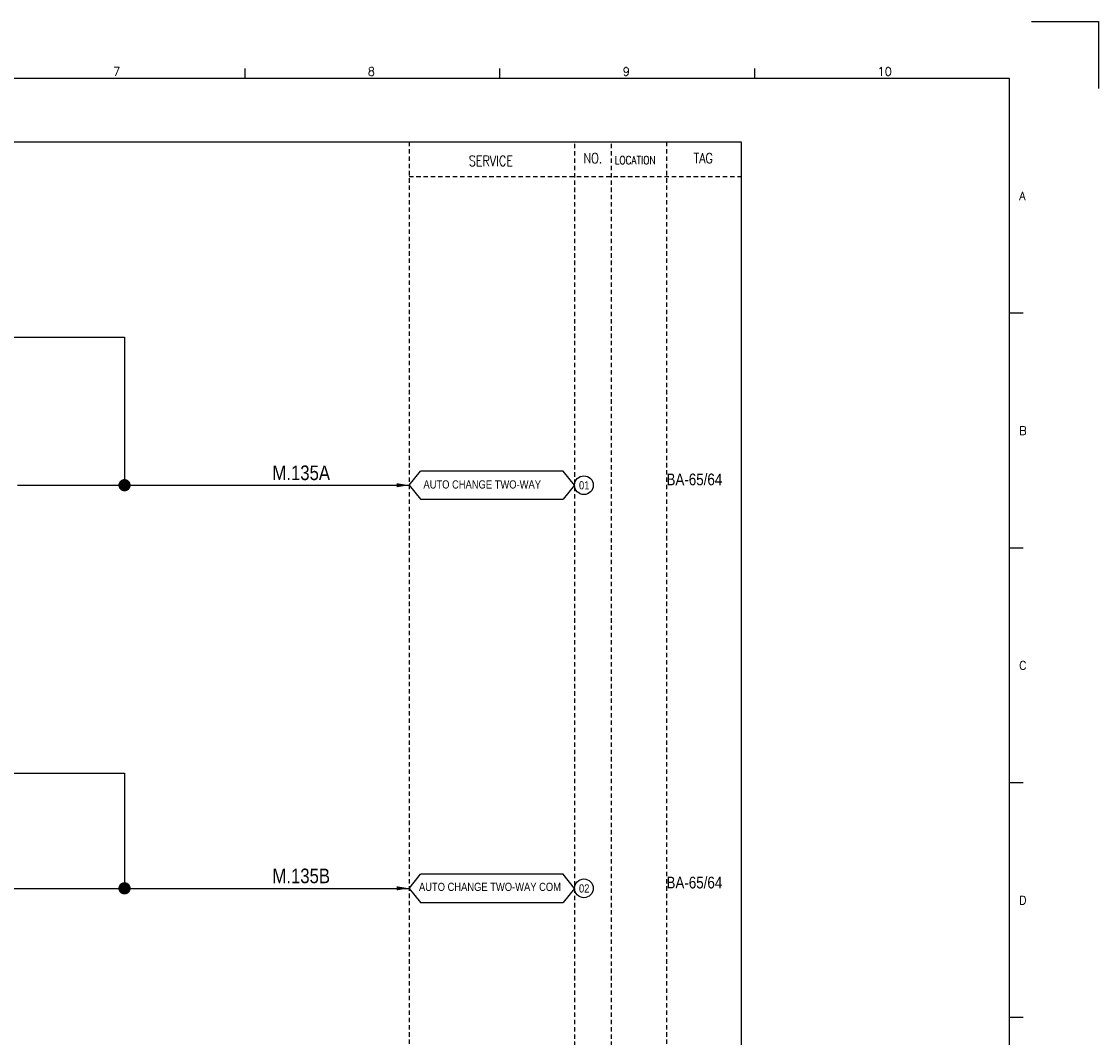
# Model space of a CAD drawing. Extents: x 2778 to 3744, y -629 to 54.
# Tile 4 of 4: x 3375 to 3744, y -294 to 54. Entities that reach past the tile are written whole.
import ezdxf
from ezdxf.enums import TextEntityAlignment as Align

# ---------------------------------------------------------------- set-up
doc = ezdxf.new("R2010")
doc.units = 0
doc.header["$MEASUREMENT"] = 0
doc.linetypes.add('HIDDEN', pattern=[4, 1.5, -1, 1.5])
doc.layers.get('0').update_dxf_attribs({"linetype": 'CONTINUOUS'})
doc.layers.get('Defpoints').update_dxf_attribs({"linetype": 'CONTINUOUS'})
for name, color, linetype in [('CON', 4, 'CONTINUOUS'), ('DCS', 7, 'CONTINUOUS'), ('HID', 2, 'HIDDEN'), ('圖框CON', 4, 'CONTINUOUS'), ('框線', 6, 'CONTINUOUS')]:
    doc.layers.add(name, color=color, linetype=linetype)
doc.styles.add('DAYUKP', font='complex', dxfattribs={"bigfont": 'DAYUKP.SHX'})
doc.styles.add('ROMANS', font='romans', dxfattribs={"width": 0.8})
doc.styles.add('style3', font='ARIALN.TTF')

# ---------------------------------------------------------------- blocks, each defined once
blk = doc.blocks.new('LEADER')
at = {"layer": 'CON'}
blk.add_solid([(0.85, -0.57), (0.85, -1.57), (3.85, -1.07)], dxfattribs=at)
blk = doc.blocks.new('1')
at = {"layer": 'Defpoints'}
blk.add_lwpolyline([(2189, 689.33), (2211.97, 689.33), (2211.97, 666.36)], dxfattribs=at)
at = {"layer": '圖框CON'}
for p, q in [((1919.66, 669.85), (1919.66, 673.29)), ((2006.95, 669.85), (2006.95, 673.29)), ((2094.24, 669.85), (2094.24, 673.29)), ((2186.14, 589.41), (2181.53, 589.41)), ((2186.14, 509.01), (2181.53, 509.01)), ((2186.14, 428.61), (2181.53, 428.61)), ((2186.14, 348.2), (2181.53, 348.2))]:
    blk.add_line(p, q, dxfattribs=at)
at = {"layer": '框線'}
for p, q in [((2181.53, 669.81), (1308.62, 669.81)), ((2181.53, 26.6), (2181.53, 669.81))]:
    blk.add_line(p, q, dxfattribs=at)
at = {"style": 'DAYUKP'}
for s, height, p in [('7', 2.87, (1874.39, 670.78)), ('8', 2.87, (1961.68, 670.78)), ('9', 2.87, (2048.97, 670.78)), ('10', 2.871, (2136.26, 670.78))]:
    blk.add_text(s, height=height, dxfattribs=at).set_placement(p)
for s, p in [('A', (2184.79, 629.6)), ('B', (2184.79, 549.2)), ('C', (2184.79, 468.8)), ('D', (2184.79, 388.39))]:
    blk.add_text(s, height=2.87, dxfattribs=at).set_placement(p, align=Align.MIDDLE_LEFT)

msp = doc.modelspace()

# ---------------------------------------------------------------- linework, layer by layer
at = {"layer": 'CON'}
for p, q in [((3269.02, -54.52), (3410.21, -54.52)), ((3410.21, -54.52), (3410.21, -105.25)), ((3373.5, -105.25), (3507.67, -105.25)), ((3245.66, -203.85), (3410.21, -203.85)), ((3410.21, -203.85), (3410.21, -243.33)), ((3359.29, -243.33), (3507.67, -243.33))]:
    msp.add_line(p, q, dxfattribs=at)
at = {"layer": 'CON', "color": 6}
for p, q in [((3507.67, -105.25), (3511.57, -100.43)), ((3560.48, -100.43), (3511.57, -100.43)), ((3564.37, -105.25), (3560.48, -100.43)), ((3507.67, -105.25), (3511.57, -110.07)), ((3564.37, -105.25), (3560.48, -110.07)), ((3511.57, -110.07), (3560.48, -110.07)), ((3507.67, -243.33), (3511.57, -238.51)), ((3560.48, -238.51), (3511.57, -238.51)), ((3564.37, -243.33), (3560.48, -238.51)), ((3507.67, -243.33), (3511.57, -248.14)), ((3564.37, -243.33), (3560.48, -248.14)), ((3511.57, -248.14), (3560.48, -248.14))]:
    msp.add_line(p, q, dxfattribs=at)
at = {"layer": 'CON'}
msp.add_lwpolyline([(2907.42, 12.36), (3621.42, 12.36), (3621.42, -487.45), (2907.42, -487.45)], close=True, dxfattribs=at)
at = {"layer": 'CON', "const_width": 2.1}
for points in [[(3409.16, -105.25, 1), (3411.26, -105.25, 1)], [(3409.16, -243.33, 1), (3411.26, -243.33, 1)]]:
    msp.add_lwpolyline(points, format="xyb", close=True, dxfattribs=at)
at = {"layer": 'CON'}
for centre in [(3567.59, -105.25), (3567.59, -243.33)]:
    msp.add_circle(centre, 3.21, dxfattribs=at)
at = {"layer": 'HID'}
for p, q in [((3507.67, 12.36), (3507.67, -487.45)), ((3564.37, 11.66), (3564.37, -487.45)), ((3576.97, 11.66), (3576.97, -487.45)), ((3595.87, 12.36), (3595.87, -487.45)), ((3507.67, 0.45), (3621.42, 0.45))]:
    msp.add_line(p, q, dxfattribs=at)

# ---------------------------------------------------------------- block references
msp.add_blockref('1', (1531.87, -635.78))
at = {"layer": 'CON', "xscale": 1.4, "yscale": 1.4, "zscale": 1.4}
for p in [(3502.28, -103.76), (3502.28, -241.83)]:
    msp.add_blockref('LEADER', p, dxfattribs=at)

# ---------------------------------------------------------------- texts
at = {"layer": 'CON', "style": 'ROMANS', "width": 0.8}
for s, p in [('SERVICE', (3535.71, 5.82)), ('NO.', (3570.67, 6.75)), ('TAG', (3608.47, 6.75))]:
    msp.add_text(s, height=3.5, dxfattribs=at).set_placement(p, align=Align.MIDDLE)
msp.add_text('LOCATION', height=2.8, dxfattribs=at).set_placement((3578.11, 3.85), align=Align.BOTTOM_LEFT)
at = {"layer": 'CON', "style": 'style3'}
for p in [(3595.87, -105.28), (3595.87, -243.35)]:
    msp.add_text('BA-65/64', height=4, dxfattribs=at).set_placement(p)
for s, p in [('AUTO CHANGE TWO-WAY', (3512.61, -107.23)), ('01', (3565.89, -107.53)), ('AUTO CHANGE TWO-WAY COM', (3511.08, -245.06)), ('02', (3565.89, -245.61))]:
    msp.add_text(s, height=2.8, dxfattribs=at).set_placement(p, align=Align.BOTTOM_LEFT)
at = {"layer": 'DCS', "linetype": 'ByBlock', "style": 'style3'}
for s, p in [('M.135A', (3460.87, -103.51)), ('M.135B', (3460.87, -241.57))]:
    msp.add_text(s, height=5, dxfattribs=at).set_placement(p)

doc.saveas('drawing.dxf')
